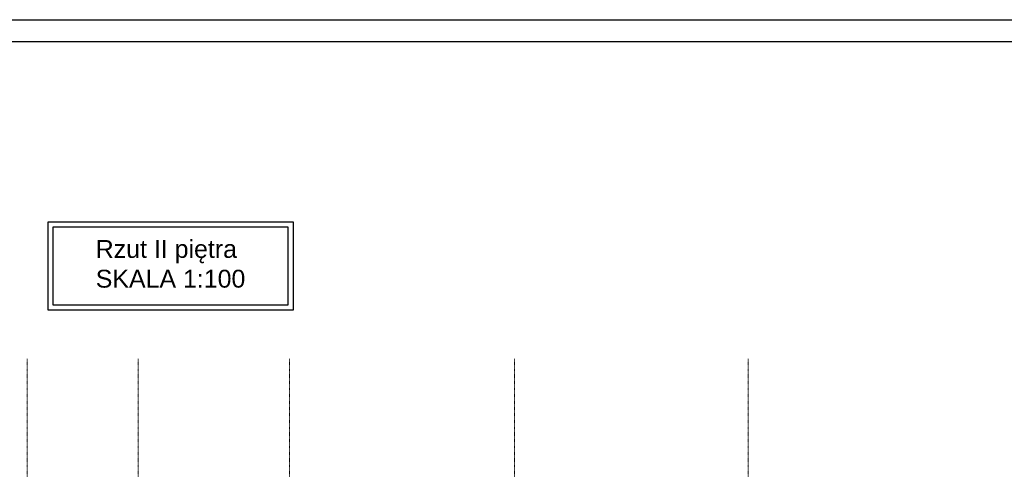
# Model space of a CAD drawing. Header units: inches. Extents: x -112469 to 885939, y -131046 to 286269.
# Tile 103 of 138: x 129918 to 152638, y -98788 to -88419. Entities that reach past the tile are written whole.
import ezdxf

# ---------------------------------------------------------------- set-up
doc = ezdxf.new("R2010")
doc.units = ezdxf.units.IN
doc.header["$MEASUREMENT"] = 0
doc.linetypes.add('Linia siatki', pattern=[0.9925, 0.47, -0.2175, 0.0875, -0.2175])
doc.layers.add('S-GRID', color=251, linetype='Continuous', lineweight=9)
doc.styles.get("Standard").update_dxf_attribs({"font": 'arial.ttf'})

# ---------------------------------------------------------------- blocks, each defined once
blk = doc.blocks.new('2 PIĘTRO')
at = {"layer": 'S-GRID', "color": 251, "linetype": 'Linia siatki'}
for p, q in [((192523.54, -349.63), (192523.54, -23392.42)), ((195083.54, -349.63), (195083.54, -23392.42)), ((198573.54, -349.63), (198573.54, -23392.42)), ((203763.54, -349.63), (203763.54, -23392.42)), ((209158.54, -349.63), (209158.54, -23392.42))]:
    blk.add_line(p, q, dxfattribs=at)

msp = doc.modelspace()

# ---------------------------------------------------------------- linework, layer by layer
for points in [[(130575, -93080), (136225, -93080), (136225, -95120), (130575, -95120)], [(130693, -93197), (136108, -93197), (136108, -95002), (130693, -95002)]]:
    msp.add_lwpolyline(points, close=True)

# ---------------------------------------------------------------- block references
msp.add_blockref('2 PIĘTRO', (-62430, -95888))

# ---------------------------------------------------------------- texts
at = {"insert": (131673, -93500), "char_height": 411.6, "width": 22558.04, "attachment_point": 1}
msp.add_mtext('Rzut II piętra\\PSKALA 1:100', dxfattribs=at)

# ---------------------------------------------------------------- next in the draw order: linework, layer by layer
for points in [[(69978, -88419), (169978, -88419), (169978, -130419), (69978, -130419)], [(70478, -88919), (169478, -88919), (169478, -129919), (70478, -129919)]]:
    msp.add_lwpolyline(points, close=True)

doc.saveas('drawing.dxf')
